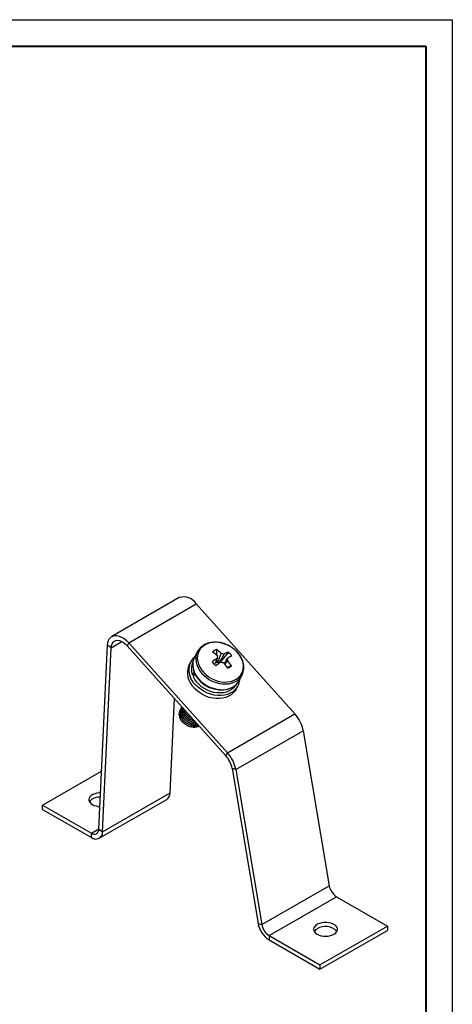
# Model space of a CAD drawing. Header units: millimetres. Extents: x 2381 to 2591, y 1129 to 1426.
# Tile 4 of 4: x 2509 to 2591, y 1240 to 1426. Entities that reach past the tile are written whole.
import ezdxf

# ---------------------------------------------------------------- set-up
doc = ezdxf.new("R2010")
doc.units = ezdxf.units.MM
doc.layers.add('Основной', color=5, linetype='Continuous', lineweight=50)
doc.layers.add('ФОРМАТ', color=7, linetype='Continuous', lineweight=25)

msp = doc.modelspace()

# ---------------------------------------------------------------- linework, layer by layer
at = {"layer": 'Основной', "lineweight": -2}
for p, q in [((2539.29, 1316.56), (2526.57, 1309.22)), ((2529.76, 1308.02), (2542.49, 1315.37)), ((2542.49, 1315.37), (2561.11, 1294.59)), ((2526.45, 1307.1), (2528.45, 1308.26)), ((2529.76, 1308.02), (2529.46, 1307.46)), ((2529.76, 1308.02), (2548.38, 1287.24)), ((2524.12, 1272.79), (2525.74, 1307.55)), ((2524.83, 1272.34), (2526.45, 1307.1)), ((2526.45, 1307.1), (2525.74, 1307.55)), ((2529.46, 1307.46), (2548.08, 1286.68)), ((2542.73, 1306.36), (2542.16, 1305.28)), ((2546.3, 1306.75), (2546.33, 1305.71)), ((2548.56, 1306.27), (2547, 1304.39)), ((2541.46, 1304.49), (2541.16, 1303.92)), ((2546.37, 1304.52), (2546.16, 1304.4)), ((2546.36, 1304.84), (2546.37, 1304.52)), ((2546.37, 1304.52), (2546.57, 1304.31)), ((2546.79, 1304.26), (2547, 1304.39)), ((2546.9, 1304.22), (2546.79, 1304.26)), ((2547.06, 1304.32), (2547, 1304.39)), ((2542.09, 1302.57), (2541.79, 1302)), ((2541.79, 1302), (2542.2, 1302.05)), ((2541.95, 1301.59), (2542.25, 1302.16)), ((2542.09, 1302.57), (2542, 1302.83)), ((2542.09, 1302.57), (2542.1, 1302.57)), ((2542.28, 1302.16), (2542.25, 1302.16)), ((2549.16, 1303.65), (2548.34, 1303.37)), ((2550.57, 1300.85), (2551.14, 1301.94)), ((2550.01, 1299.26), (2550.31, 1299.83)), ((2537.56, 1279.69), (2538.38, 1297.5)), ((2539.2, 1294.5), (2539.25, 1294.59)), ((2539.42, 1295.26), (2539.37, 1295.15)), ((2539.57, 1295.54), (2539.56, 1295.51)), ((2539.72, 1295.82), (2539.71, 1295.8)), ((2548.38, 1287.24), (2561.11, 1294.59)), ((2539.2, 1294.5), (2539.26, 1294.49)), ((2540.03, 1293.01), (2539.98, 1293.05)), ((2549.95, 1284.06), (2562.68, 1291.41)), ((2562.68, 1291.41), (2567.59, 1262.14)), ((2548.08, 1286.68), (2548.38, 1287.24)), ((2513.51, 1277.37), (2524.63, 1283.79)), ((2549.95, 1284.06), (2549.26, 1284.29)), ((2549.26, 1284.29), (2554.17, 1255.02)), ((2549.95, 1284.06), (2554.86, 1254.79)), ((2524.83, 1272.34), (2537.56, 1279.69)), ((2524.21, 1271.1), (2536.94, 1278.44)), ((2513.51, 1276.55), (2513.51, 1277.37)), ((2513.51, 1277.37), (2522.71, 1272.06)), ((2513.51, 1276.55), (2522.71, 1271.25)), ((2522.71, 1272.06), (2524.12, 1272.88)), ((2524.12, 1272.79), (2524.83, 1272.34)), ((2522.71, 1271.25), (2522.71, 1272.06)), ((2554.86, 1254.79), (2567.59, 1262.14)), ((2556.24, 1252.7), (2568.97, 1260.05)), ((2568.97, 1260.05), (2578.57, 1254.51)), ((2554.17, 1255.02), (2554.86, 1254.79)), ((2565.84, 1247.16), (2578.57, 1254.51)), ((2565.84, 1246.35), (2578.57, 1253.69)), ((2578.57, 1254.51), (2578.57, 1253.69)), ((2556.24, 1252.7), (2556.24, 1251.89)), ((2556.24, 1252.7), (2565.84, 1247.16)), ((2556.24, 1251.89), (2565.84, 1246.35)), ((2565.84, 1247.16), (2565.84, 1246.35))]:
    msp.add_line(p, q, dxfattribs=at)
at = {"layer": 'Основной', "lineweight": -2, "flags": 128}
for points in [[(2525.74, 1307.55), (2525.8, 1308.05), (2525.94, 1308.48), (2526.14, 1308.83), (2526.41, 1309.11), (2526.73, 1309.3), (2527.11, 1309.39), (2527.52, 1309.39), (2527.96, 1309.29), (2528.42, 1309.1), (2528.88, 1308.82), (2529.33, 1308.46), (2529.76, 1308.02)], [(2526.45, 1307.1), (2526.5, 1307.5), (2526.62, 1307.85), (2526.8, 1308.13), (2527.03, 1308.33), (2527.32, 1308.45), (2527.64, 1308.49), (2527.99, 1308.44), (2528.36, 1308.31), (2528.74, 1308.1), (2529.11, 1307.81), (2529.46, 1307.46)], [(2544.07, 1307.59), (2543.65, 1307.28), (2543.3, 1306.92), (2543.02, 1306.5), (2542.83, 1306.04), (2542.72, 1305.55), (2542.7, 1305.03), (2542.77, 1304.5), (2542.92, 1303.96), (2543.16, 1303.44), (2543.48, 1302.93), (2543.87, 1302.45), (2544.32, 1302.01), (2544.83, 1301.62), (2545.39, 1301.28), (2545.97, 1301.01), (2546.59, 1300.8), (2547.21, 1300.67), (2547.82, 1300.61), (2548.42, 1300.63), (2549, 1300.72), (2549.53, 1300.89), (2550.01, 1301.13), (2550.43, 1301.43), (2550.79, 1301.8), (2551.06, 1302.21), (2551.26, 1302.67), (2551.37, 1303.17), (2551.39, 1303.69), (2551.32, 1304.22), (2551.17, 1304.75), (2550.93, 1305.28), (2550.61, 1305.79), (2550.22, 1306.27), (2549.77, 1306.71), (2549.25, 1307.1), (2548.7, 1307.44), (2548.11, 1307.71), (2547.5, 1307.92), (2546.88, 1308.05), (2546.26, 1308.11), (2545.66, 1308.09), (2545.09, 1307.99), (2544.56, 1307.83), (2544.07, 1307.59)], [(2542.73, 1306.36), (2542.55, 1305.95), (2542.43, 1305.45), (2542.4, 1304.92), (2542.46, 1304.38), (2542.6, 1303.84), (2542.83, 1303.3), (2543.13, 1302.77), (2543.51, 1302.28), (2543.96, 1301.82), (2544.47, 1301.4), (2545.02, 1301.04), (2545.61, 1300.74), (2546.23, 1300.51), (2546.86, 1300.34), (2547.49, 1300.25), (2548.11, 1300.24), (2548.71, 1300.3), (2549.27, 1300.44), (2549.79, 1300.65), (2550.25, 1300.93), (2550.65, 1301.27), (2550.97, 1301.67), (2551.13, 1301.93)], [(2542.78, 1306.45), (2542.76, 1306.41), (2542.73, 1306.36)], [(2542.16, 1305.28), (2541.98, 1304.87), (2541.86, 1304.37), (2541.83, 1303.84), (2541.89, 1303.3), (2542.03, 1302.75), (2542.26, 1302.21), (2542.56, 1301.69), (2542.94, 1301.2), (2543.39, 1300.74), (2543.9, 1300.32), (2544.45, 1299.96), (2545.04, 1299.66), (2545.66, 1299.43), (2546.29, 1299.26), (2546.92, 1299.17), (2547.54, 1299.16), (2548.14, 1299.22), (2548.7, 1299.36), (2549.22, 1299.57), (2549.68, 1299.85), (2550.08, 1300.19), (2550.4, 1300.58), (2550.57, 1300.85)], [(2550.01, 1300.12), (2549.86, 1299.89), (2549.54, 1299.51), (2549.14, 1299.18), (2548.69, 1298.92), (2548.18, 1298.72), (2547.63, 1298.6), (2547.04, 1298.54), (2546.44, 1298.57), (2545.82, 1298.66), (2545.21, 1298.83), (2544.61, 1299.07), (2544.04, 1299.37), (2543.51, 1299.73), (2543.03, 1300.14), (2542.6, 1300.59), (2542.24, 1301.08), (2541.95, 1301.59)], [(2550.65, 1301.01), (2550.56, 1300.48), (2550.39, 1299.99), (2550.13, 1299.53), (2549.79, 1299.12), (2549.38, 1298.77), (2548.91, 1298.49), (2548.38, 1298.27), (2547.8, 1298.12), (2547.19, 1298.05), (2546.55, 1298.05), (2545.9, 1298.14), (2545.25, 1298.29), (2544.61, 1298.52), (2544, 1298.82), (2543.42, 1299.18), (2542.89, 1299.59), (2542.41, 1300.05)], [(2550.01, 1299.26), (2549.83, 1298.96), (2549.49, 1298.56), (2549.08, 1298.21), (2548.61, 1297.92), (2548.08, 1297.7), (2547.5, 1297.55), (2546.89, 1297.48), (2546.25, 1297.49), (2545.6, 1297.57), (2544.95, 1297.72), (2544.31, 1297.95), (2543.7, 1298.25), (2543.12, 1298.61), (2542.59, 1299.02), (2542.11, 1299.48)], [(2539.37, 1295.15), (2539.26, 1294.87), (2539.2, 1294.5)], [(2524.44, 1279.69), (2524.19, 1279.68), (2523.75, 1279.62), (2523.33, 1279.51), (2522.97, 1279.35), (2522.66, 1279.16), (2522.43, 1278.93), (2522.28, 1278.68), (2522.23, 1278.42), (2522.26, 1278.16), (2522.39, 1277.91), (2522.6, 1277.68), (2522.88, 1277.47)], [(2565.31, 1252.98), (2565.66, 1252.81), (2566.07, 1252.69), (2566.5, 1252.62), (2566.96, 1252.6), (2567.41, 1252.63), (2567.84, 1252.72), (2568.23, 1252.85), (2568.57, 1253.03), (2568.84, 1253.24), (2569.03, 1253.48), (2569.13, 1253.73), (2569.14, 1254), (2569.06, 1254.26), (2568.9, 1254.5), (2568.65, 1254.72), (2568.32, 1254.9), (2567.94, 1255.05), (2567.52, 1255.15), (2567.07, 1255.19), (2566.62, 1255.19), (2566.17, 1255.13), (2565.76, 1255.02), (2565.39, 1254.86), (2565.09, 1254.67), (2564.86, 1254.44), (2564.71, 1254.19), (2564.65, 1253.93), (2564.69, 1253.67), (2564.81, 1253.42), (2565.02, 1253.18), (2565.31, 1252.98)]]:
    msp.add_lwpolyline(points, dxfattribs=at)
at = {"layer": 'Основной', "lineweight": -2}
for centre, radius, start, end in [((2540.13, 1313.92), 2.77, 31.5097, 107.5068), ((2549.67, 1300.34), 7.24, 117.6845, 124.3182), ((2539.41, 1298.03), 10.34, 46.6816, 53.3094), ((2540.13, 1298.46), 10.34, 46.6816, 53.3094), ((2547.22, 1304.74), 1.25, 65.5387, 90.2122), ((2552.42, 1297.19), 9.86, 113.0156, 118.3166), ((2542.92, 1300.41), 8.13, 39.0941, 46.0852), ((2544.71, 1302.36), 3.88, 156.296, 227.8427), ((2544.68, 1302.82), 3.58, 133.0695, 230.5364), ((2544.66, 1303.1), 3.08, 155.0631, 201.011), ((2558.62, 1286.81), 21.96, 123.5316, 126.6384), ((2516.88, 1277.44), 39.34, 41.8676, 43.3116), ((2546.47, 1303.58), 0.734, 82.1077, 124.1965), ((2559.29, 1286.08), 21.96, 123.5316, 126.6384), ((2547.15, 1305.31), 0.694, 159.3671, 195.9823), ((2546.46, 1303.29), 1.03, 71.6147, 84.1362), ((2547.67, 1305.52), 1.25, 245.5387, 270.2122), ((2537.18, 1295.9), 13.43, 33.0238, 38.5889), ((2547.75, 1304.95), 0.694, 339.3671, 15.9823), ((2537.9, 1296.33), 13.43, 33.0238, 38.5889), ((2553.09, 1296.46), 9.86, 113.0156, 118.3166), ((2547.14, 1304.59), 5.46, 206.4559, 285.8241), ((2527.08, 1339.58), 42.17, 300.4321, 301.5705), ((2556.23, 1290.2), 6.56, 10.5774, 41.9472), ((2543.5, 1282.86), 6.56, 10.5774, 41.9472), ((2544.42, 1283.39), 4.92, 10.5774, 41.9472), ((2536.12, 1279.63), 1.44, 304.715, 2.5208), ((2523.53, 1277.26), 1.39, 117.5726, 148.6512), ((2524.41, 1275.64), 3.24, 90.0168, 118.0378), ((2524.4, 1280.3), 3.21, 241.9092, 268.6665), ((2523.26, 1272.72), 0.862, 230.1428, 4.6745), ((2523.54, 1272.24), 1.29, 230.1428, 4.6745), ((2570.67, 1262.68), 3.13, 189.9247, 237.0729), ((2558.79, 1255.83), 4.7, 189.9247, 237.0729), ((2557.94, 1255.33), 3.13, 189.9247, 237.0729), ((2565.96, 1252.76), 1.39, 117.5726, 148.6512), ((2566.86, 1251.42), 3.01, 43.4812, 120.9291)]:
    msp.add_arc(centre, radius, start, end, dxfattribs=at)
for points, knots in [([(2543.9, 1307.58), (2543.82, 1307.53), (2543.59, 1307.39), (2543.26, 1307.1), (2542.97, 1306.77), (2542.84, 1306.54), (2542.79, 1306.45)], [0, 0, 0, 0, 0.176773, 0.493794, 0.809104, 1, 1, 1, 1]), ([(2551.12, 1301.94), (2551.15, 1301.99), (2551.27, 1302.18), (2551.39, 1302.55), (2551.48, 1303.04), (2551.49, 1303.55), (2551.43, 1304.07), (2551.29, 1304.59), (2551.07, 1305.11), (2550.78, 1305.61), (2550.43, 1306.08), (2550.01, 1306.53), (2549.54, 1306.93), (2549.03, 1307.28), (2548.48, 1307.58), (2547.9, 1307.82), (2547.3, 1308), (2546.7, 1308.11), (2546.1, 1308.15), (2545.52, 1308.12), (2544.96, 1308.02), (2544.44, 1307.86), (2544.1, 1307.7), (2543.93, 1307.6), (2543.9, 1307.58)], [0, 0, 0, 0, 0.016904, 0.064561, 0.112203, 0.159995, 0.20806, 0.256446, 0.305128, 0.35404, 0.403109, 0.452269, 0.501479, 0.550713, 0.599967, 0.649248, 0.69856, 0.747908, 0.797293, 0.846692, 0.89606, 0.945326, 0.991356, 1, 1, 1, 1]), ([(2546.57, 1304.31), (2546.6, 1304.41), (2546.8, 1304.9), (2547.01, 1305.46), (2547.19, 1305.92), (2547.22, 1305.98)], [0, 0, 0, 0, 0.174898, 0.883244, 1, 1, 1, 1]), ([(2547.74, 1305.87), (2547.7, 1305.81), (2547.44, 1305.37), (2547.13, 1304.83), (2546.84, 1304.35), (2546.79, 1304.26)], [0, 0, 0, 0, 0.116756, 0.825102, 1, 1, 1, 1]), ([(2545.96, 1303.95), (2546.11, 1304.28), (2546.28, 1304.67), (2546.46, 1305.06), (2546.48, 1305.12)], [0, 0, 0, 0, 0.857811, 1, 1, 1, 1]), ([(2547.8, 1304.1), (2547.97, 1304.39), (2548.17, 1304.73), (2548.38, 1305.08), (2548.41, 1305.14)], [0, 0, 0, 0, 0.81867, 1, 1, 1, 1]), ([(2548.39, 1304.71), (2548.36, 1304.65), (2548.19, 1304.41), (2548.02, 1304.17), (2547.89, 1303.98)], [0, 0, 0, 0, 0.2181751, 1, 1, 1, 1]), ([(2539.25, 1294.59), (2539.26, 1294.42), (2539.28, 1294.07), (2539.51, 1293.54), (2539.89, 1293.05), (2540.38, 1292.64), (2540.95, 1292.33), (2541.59, 1292.13), (2542.22, 1292.08), (2542.72, 1292.14), (2542.97, 1292.26), (2543.05, 1292.3)], [0, 0, 0, 0, 0.115879, 0.235855, 0.35583, 0.47171, 0.587589, 0.707564, 0.82754, 0.943419, 1, 1, 1, 1]), ([(2539.44, 1295.25), (2539.41, 1295.2), (2539.29, 1295.02), (2539.24, 1294.62), (2539.3, 1294.1), (2539.53, 1293.57), (2539.9, 1293.08), (2540.39, 1292.67), (2540.97, 1292.35), (2541.6, 1292.16), (2542.23, 1292.11), (2542.73, 1292.17), (2542.96, 1292.28), (2543.03, 1292.31)], [0, 0, 0, 0, 0.036261, 0.136945, 0.237629, 0.341872, 0.446115, 0.546798, 0.647482, 0.751725, 0.855968, 0.956652, 1, 1, 1, 1]), ([(2539.58, 1295.5), (2539.54, 1295.45), (2539.43, 1295.27), (2539.37, 1294.88), (2539.43, 1294.36), (2539.66, 1293.83), (2540.04, 1293.34), (2540.53, 1292.92), (2541.1, 1292.61), (2541.73, 1292.42), (2542.36, 1292.36), (2542.72, 1292.43), (2542.9, 1292.47)], [0, 0, 0, 0, 0.038287, 0.144595, 0.250904, 0.36097, 0.471037, 0.577345, 0.683654, 0.79372, 0.903787, 1, 1, 1, 1]), ([(2539.59, 1295.53), (2539.56, 1295.48), (2539.44, 1295.3), (2539.39, 1294.91), (2539.45, 1294.38), (2539.68, 1293.85), (2540.05, 1293.36), (2540.54, 1292.95), (2541.12, 1292.64), (2541.75, 1292.45), (2542.36, 1292.39), (2542.72, 1292.46), (2542.88, 1292.49)], [0, 0, 0, 0, 0.038539, 0.145547, 0.252556, 0.363347, 0.474138, 0.581147, 0.688155, 0.798947, 0.909738, 1, 1, 1, 1]), ([(2539.73, 1295.79), (2539.69, 1295.74), (2539.58, 1295.56), (2539.52, 1295.16), (2539.58, 1294.64), (2539.81, 1294.11), (2540.19, 1293.62), (2540.68, 1293.21), (2541.25, 1292.89), (2541.88, 1292.71), (2542.38, 1292.64), (2542.63, 1292.69), (2542.69, 1292.7)], [0, 0, 0, 0, 0.040966, 0.154715, 0.268465, 0.386235, 0.504005, 0.617754, 0.731503, 0.849273, 0.967043, 1, 1, 1, 1]), ([(2539.8, 1295.92), (2539.75, 1295.84), (2539.6, 1295.62), (2539.54, 1295.19), (2539.6, 1294.67), (2539.83, 1294.14), (2540.2, 1293.65), (2540.69, 1293.24), (2541.27, 1292.92), (2541.9, 1292.74), (2542.38, 1292.67), (2542.63, 1292.71), (2542.67, 1292.72)], [0, 0, 0, 0, 0.06819, 0.179523, 0.290855, 0.406124, 0.521392, 0.632725, 0.744057, 0.859326, 0.974594, 1, 1, 1, 1]), ([(2539.79, 1295.93), (2539.79, 1295.93), (2539.71, 1295.79), (2539.68, 1295.44), (2539.73, 1294.92), (2539.96, 1294.39), (2540.34, 1293.9), (2540.83, 1293.49), (2541.4, 1293.18), (2541.96, 1293), (2542.31, 1292.98), (2542.44, 1292.97)], [0, 0, 0, 0, 0.002642, 0.131056, 0.25947, 0.392423, 0.525376, 0.65379, 0.782204, 0.915157, 1, 1, 1, 1]), ([(2539.8, 1295.92), (2539.76, 1295.78), (2539.68, 1295.47), (2539.75, 1294.95), (2539.97, 1294.42), (2540.35, 1293.93), (2540.84, 1293.52), (2541.42, 1293.21), (2541.96, 1293.03), (2542.29, 1293.01), (2542.41, 1293.01)], [0, 0, 0, 0, 0.123895, 0.254736, 0.390203, 0.525669, 0.65651, 0.787351, 0.922818, 1, 1, 1, 1]), ([(2539.87, 1295.85), (2539.86, 1295.81), (2539.81, 1295.61), (2539.89, 1295.2), (2540.11, 1294.68), (2540.49, 1294.19), (2540.98, 1293.78), (2541.54, 1293.46), (2541.95, 1293.35), (2542.15, 1293.3)], [0, 0, 0, 0, 0.039956, 0.19877, 0.363198, 0.527626, 0.68644, 0.845253, 1, 1, 1, 1]), ([(2539.87, 1295.84), (2539.87, 1295.81), (2539.83, 1295.62), (2539.91, 1295.23), (2540.12, 1294.71), (2540.5, 1294.22), (2540.99, 1293.81), (2541.54, 1293.5), (2541.92, 1293.4), (2542.11, 1293.35)], [0, 0, 0, 0, 0.028447, 0.191625, 0.360572, 0.529518, 0.692696, 0.855874, 1, 1, 1, 1]), ([(2540.04, 1295.66), (2540.04, 1295.6), (2540.06, 1295.37), (2540.27, 1294.96), (2540.63, 1294.47), (2541.13, 1294.07), (2541.51, 1293.82), (2541.73, 1293.76), (2541.74, 1293.76)], [0, 0, 0, 0, 0.07024, 0.303115, 0.535991, 0.760915, 0.985839, 1, 1, 1, 1]), ([(2540.06, 1295.63), (2540.06, 1295.6), (2540.08, 1295.38), (2540.28, 1294.99), (2540.65, 1294.5), (2541.13, 1294.09), (2541.51, 1293.9), (2541.69, 1293.81)], [0, 0, 0, 0, 0.049628, 0.293955, 0.538282, 0.774266, 1, 1, 1, 1])]:
    msp.add_open_spline(points, degree=3, knots=knots, dxfattribs=at)
at = {"layer": 'ФОРМАТ', "ltscale": 5}
msp.add_line((2380.81, 1425.73), (2590.81, 1425.73), dxfattribs=at)
at = {"layer": 'ФОРМАТ', "linetype": 'ByBlock', "ltscale": 5}
msp.add_line((2590.81, 1425.73), (2590.81, 1128.73), dxfattribs=at)
at = {"layer": 'ФОРМАТ', "lineweight": 40, "ltscale": 5}
for p, q in [((2388.81, 1420.73), (2585.81, 1420.73)), ((2585.81, 1420.73), (2585.81, 1133.73))]:
    msp.add_line(p, q, dxfattribs=at)

doc.saveas('drawing.dxf')
